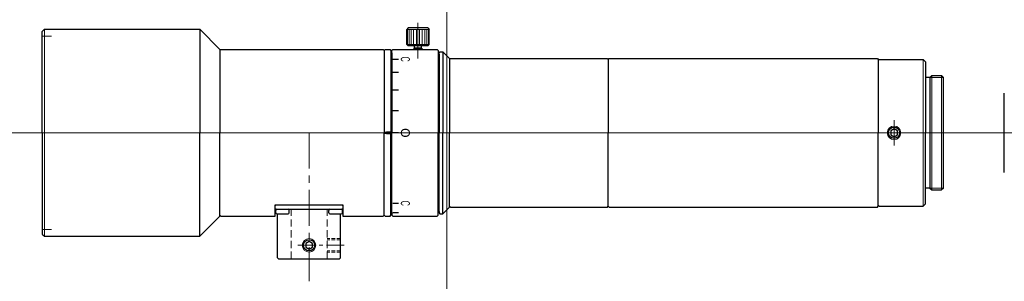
# Model space of a CAD drawing. Header units: millimetres. Extents: x -95 to 124, y 267 to 325.
import ezdxf
from ezdxf.enums import TextEntityAlignment as Align

# ---------------------------------------------------------------- set-up
doc = ezdxf.new("R2010")
doc.units = ezdxf.units.MM
doc.header["$LTSCALE"] = 0.25
doc.linetypes.add('CENTER', pattern=[50.8, 31.75, -6.35, 6.35, -6.35])
doc.linetypes.add('HIDDEN', pattern=[9.525, 6.35, -3.175])
doc.layers.add('00_補助線', color=252, linetype='Continuous', lineweight=0, plot=False)
for name, color, linetype, lineweight in [('01_中心線', 1, 'CENTER', 20), ('03_寸法・文字', 50, 'Continuous', 20), ('外観図', 7, 'Continuous', 30), ('画層1', 7, 'Continuous', 30), ('画層2', 2, 'Continuous', 30), ('画層3', 7, 'Continuous', 30), ('ﾋﾞｽ・ﾈｼﾞ', 7, 'Continuous', 30)]:
    doc.layers.add(name, color=color, linetype=linetype, lineweight=lineweight)
doc.styles.add('VS Standard', font='txt', dxfattribs={"height": 3})

# ---------------------------------------------------------------- blocks, each defined once
blk = doc.blocks.new('HM30##')
at = {"layer": '外観図'}
blk.add_lwpolyline([(-0.75, -0.43), (0, -0.87), (0.75, -0.43), (0.75, 0.43), (0, 0.87), (-0.75, 0.43)], close=True, dxfattribs=at)
at = {"layer": '外観図', "lineweight": 9}
blk.add_circle((0, 0), 1.5, dxfattribs=at)
at = {"layer": '外観図'}
blk.add_circle((0, 0), 1.25, dxfattribs=at)

msp = doc.modelspace()

# ---------------------------------------------------------------- hatches: boundary and pattern name
at = {"layer": '03_寸法・文字'}
h = msp.add_hatch(color=256, dxfattribs=at)
h.dxf.hatch_style = 1
h.paths.add_polyline_path([(-10.72, 316.5), (-10.72, 316.2), (-12.02, 316.2), (-12.02, 316.5)])
h = msp.add_hatch(color=256, dxfattribs=at)
h.dxf.hatch_style = 1
h.paths.add_polyline_path([(-10.72, 313.57), (-10.72, 313.27), (-12.02, 313.27), (-12.02, 313.57)])
h = msp.add_hatch(color=256, dxfattribs=at)
h.dxf.hatch_style = 1
h.paths.add_polyline_path([(-10.72, 309.69), (-10.72, 309.39), (-12.02, 309.39), (-12.02, 309.69)])
h = msp.add_hatch(color=256, dxfattribs=at)
h.dxf.hatch_style = 1
h.paths.add_polyline_path([(-10.72, 305.09), (-10.72, 304.79), (-12.02, 304.79), (-12.02, 305.09)])
h = msp.add_hatch(color=256, dxfattribs=at)
h.dxf.hatch_style = 1
h.paths.add_polyline_path([(-13.92, 300.25), (-13.92, 299.75), (-12.42, 299.75), (-12.42, 300.25)])
h = msp.add_hatch(color=256, dxfattribs=at)
h.dxf.hatch_style = 1
h.paths.add_polyline_path([(-10.72, 300.15), (-10.72, 299.85), (-12.02, 299.85), (-12.02, 300.15)])
h = msp.add_hatch(color=256, dxfattribs=at)
h.dxf.hatch_style = 1
h.paths.add_polyline_path([(-10.72, 284.48), (-10.72, 284.18), (-12.02, 284.18), (-12.02, 284.48)])
h = msp.add_hatch(color=256, dxfattribs=at)
h.dxf.hatch_style = 1
h.paths.add_polyline_path([(-10.72, 282.4), (-10.72, 282.1), (-12.02, 282.1), (-12.02, 282.4)])

# ---------------------------------------------------------------- linework, layer by layer
at = {"layer": '00_補助線', "lineweight": 20}
for p, q in [((-87.82, 321.5), (-89.92, 321.5)), ((-87.82, 278.5), (-89.92, 278.5))]:
    msp.add_line(p, q, dxfattribs=at)
at = {"layer": '00_補助線'}
for p, direction in [((0, 0), (0, 1)), ((0, 300), (1, 0))]:
    msp.add_xline(p, direction, dxfattribs=at)
at = {"layer": '01_中心線'}
for p, q in [((-6.42, 316.5), (-6.42, 325.13)), ((99.38, 297.21), (99.38, 302.79)), ((-94.92, 300), (-14.3, 300)), ((-30.62, 300), (-30.62, 267)), ((123.88, 300), (-7.64, 300))]:
    msp.add_line(p, q, dxfattribs=at)
at = {"layer": '01_中心線', "ltscale": 0.5}
msp.add_line((-33.12, 275), (-22.62, 275), dxfattribs=at)
at = {"layer": '03_寸法・文字'}
for p, q in [((-13.42, 300.25), (-12.42, 300.25)), ((-13.42, 299.75), (-12.42, 299.75))]:
    msp.add_line(p, q, dxfattribs=at)
at = {"layer": '外観図'}
for p, q in [((-8.59, 323.3), (-8.92, 322.98)), ((-8.92, 319.62), (-8.92, 322.98)), ((-4.24, 323.3), (-8.59, 323.3)), ((-4.24, 323.3), (-3.92, 322.98)), ((-3.92, 319.62), (-3.92, 322.98)), ((-8.59, 319.3), (-8.92, 319.62)), ((-4.24, 319.3), (-3.92, 319.62)), ((-4.24, 319.3), (-8.59, 319.3)), ((-7.42, 318.6), (-7.22, 318.8)), ((-7.42, 318.5), (-7.42, 318.6)), ((-7.22, 318.8), (-7.22, 319.3)), ((-5.62, 318.8), (-7.22, 318.8)), ((-5.62, 318.8), (-5.62, 319.3)), ((-5.62, 318.8), (-5.42, 318.6)), ((-5.42, 318.5), (-5.42, 318.6)), ((107.35, 312.3), (106.35, 312.3)), ((107.35, 312.3), (107.75, 312.7)), ((107.35, 312.3), (107.35, 312.3)), ((107.35, 312.3), (107.35, 287.7)), ((107.75, 312.7), (109.95, 312.7)), ((110.35, 312.3), (109.95, 312.7)), ((110.35, 287.7), (110.35, 312.3)), ((107.35, 287.7), (106.35, 287.7)), ((107.35, 287.7), (107.75, 287.3)), ((107.35, 287.7), (107.35, 287.7)), ((107.75, 287.3), (109.95, 287.3)), ((110.35, 287.7), (109.95, 287.3)), ((-38.12, 281.5), (-38.12, 284)), ((-38.12, 284), (-23.12, 284)), ((-38.12, 283.8), (-37.92, 284)), ((-38.12, 283.2), (-37.92, 283)), ((-38.02, 282.25), (-38.02, 282.75)), ((-37.92, 283), (-23.32, 283)), ((-37.77, 283), (-35.27, 283)), ((-35.02, 282.25), (-35.02, 282.75)), ((-26.22, 282.25), (-26.22, 282.75)), ((-25.97, 283), (-23.47, 283)), ((-23.12, 283.8), (-23.32, 284)), ((-23.32, 283), (-23.12, 283.2)), ((-23.22, 282.25), (-23.22, 282.75)), ((-23.12, 284), (-23.12, 281.5)), ((-37.77, 282), (-35.27, 282)), ((-37.62, 272.2), (-37.62, 282)), ((-25.97, 282), (-23.47, 282)), ((-23.62, 272.2), (-23.62, 282)), ((-37.62, 272.2), (-37.42, 272)), ((-23.82, 272), (-23.62, 272.2))]:
    msp.add_line(p, q, dxfattribs=at)
at = {"layer": '外観図', "lineweight": 9}
for p, q in [((-3.92, 322.98), (-8.92, 322.98)), ((-8.73, 322.98), (-8.73, 319.62)), ((-8.4, 322.98), (-8.4, 319.62)), ((-7.94, 322.98), (-7.94, 319.62)), ((-7.38, 322.98), (-7.38, 319.62)), ((-6.75, 322.98), (-6.75, 319.62)), ((-6.09, 322.98), (-6.09, 319.62)), ((-5.46, 322.98), (-5.46, 319.62)), ((-4.9, 322.98), (-4.9, 319.62)), ((-4.44, 322.98), (-4.44, 319.62)), ((-4.11, 322.98), (-4.11, 319.62)), ((-3.92, 319.62), (-8.92, 319.62)), ((-5.42, 318.6), (-7.42, 318.6)), ((105.85, 316.3), (105.85, 300)), ((105.85, 283.7), (105.85, 300))]:
    msp.add_line(p, q, dxfattribs=at)
at = {"layer": '外観図', "lineweight": 20}
for p, q in [((-7.22, 318.5), (-7.22, 318.8)), ((-5.62, 318.5), (-5.62, 318.8)), ((107.35, 312.3), (110.35, 312.3)), ((107.75, 287.3), (107.75, 312.7)), ((109.95, 312.7), (109.95, 287.3)), ((107.35, 287.7), (110.35, 287.7))]:
    msp.add_line(p, q, dxfattribs=at)
at = {"layer": '外観図', "color": 3, "linetype": 'HIDDEN', "lineweight": 20}
for p, q in [((-34.62, 272), (-34.62, 284)), ((-26.62, 272), (-26.62, 284))]:
    msp.add_line(p, q, dxfattribs=at)
at = {"layer": '外観図', "color": 3, "linetype": 'HIDDEN', "lineweight": 20, "ltscale": 0.5}
for p, q in [((-23.62, 276.5), (-26.62, 276.5)), ((-23.62, 276.25), (-26.62, 276.25)), ((-23.62, 273.75), (-26.62, 273.75)), ((-23.62, 273.5), (-26.62, 273.5))]:
    msp.add_line(p, q, dxfattribs=at)
at = {"layer": '外観図'}
msp.add_lwpolyline([(-31.37, 274.57), (-30.62, 274.13), (-29.87, 274.57), (-29.87, 275.43), (-30.62, 275.87), (-31.37, 275.43)], close=True, dxfattribs=at)
at = {"layer": '外観図', "lineweight": 20}
msp.add_circle((-30.62, 275), 1.5, dxfattribs=at)
at = {"layer": '外観図'}
msp.add_circle((-30.62, 275), 1.25, dxfattribs=at)
for centre, start, end in [((-37.77, 282.75), 90, 180), ((-35.27, 282.75), 0, 90), ((-25.97, 282.75), 90, 180), ((-23.47, 282.75), 0, 90), ((-37.77, 282.25), 180, 270), ((-35.27, 282.25), 270, 0), ((-25.97, 282.25), 180, 270), ((-23.47, 282.25), 270, 0)]:
    msp.add_arc(centre, 0.25, start, end, dxfattribs=at)
at = {"layer": '画層1'}
for p, q in [((105.85, 316.3), (106.35, 315.8)), ((106.35, 315.8), (106.35, 300)), ((123.88, 291.2), (123.88, 308.8)), ((106.35, 284.2), (106.35, 300)), ((105.85, 283.7), (106.35, 284.2)), ((-37.42, 272), (-23.82, 272))]:
    msp.add_line(p, q, dxfattribs=at)
at = {"layer": '画層2', "color": 7, "lineweight": 9}
for p in [(-89.42, 323), (-89.42, 277)]:
    msp.add_line(p, (-89.42, 300), dxfattribs=at)
at = {"layer": '画層2', "color": 7}
for p, q in [((-54.92, 323), (-54.92, 300)), ((-50.42, 318.3), (-50.42, 300)), ((-13.92, 318.3), (-13.92, 300)), ((-12.42, 317.6), (-12.42, 300)), ((-12.22, 317.8), (-12.22, 300)), ((-1.92, 317.5), (-1.92, 300)), ((-1.72, 317.5), (-1.72, 300)), ((-0.92, 318), (-0.92, 300)), ((0.58, 316.3), (0.58, 300)), ((35.68, 316.5), (35.88, 316.3)), ((35.88, 316.3), (36.08, 316.5)), ((35.88, 316.3), (35.88, 300)), ((36.08, 316.5), (95.68, 316.5)), ((95.68, 316.5), (95.88, 316.3)), ((95.88, 316.3), (95.88, 316.1)), ((95.88, 316.1), (96.08, 316.3)), ((95.88, 316.1), (95.88, 300)), ((96.08, 316.3), (105.85, 316.3)), ((-54.92, 277), (-54.92, 300)), ((-50.42, 281.7), (-50.42, 300)), ((-13.92, 281.7), (-13.92, 300)), ((-12.42, 282.4), (-12.42, 300)), ((-12.22, 282.2), (-12.22, 300)), ((-1.92, 282.5), (-1.92, 300)), ((-1.72, 282.5), (-1.72, 300)), ((-0.92, 282), (-0.92, 300)), ((0.58, 283.7), (0.58, 300)), ((35.88, 283.7), (35.88, 300)), ((95.88, 283.9), (95.88, 300)), ((35.68, 283.5), (35.88, 283.7)), ((35.88, 283.7), (36.08, 283.5)), ((36.08, 283.5), (95.68, 283.5)), ((95.68, 283.5), (95.88, 283.7)), ((95.88, 283.7), (95.88, 283.9)), ((95.88, 283.9), (96.08, 283.7)), ((96.08, 283.7), (105.85, 283.7))]:
    msp.add_line(p, q, dxfattribs=at)
at = {"layer": '画層3'}
for p, q in [((-89.92, 322.5), (-89.42, 323)), ((-89.92, 300), (-89.92, 322.5)), ((-89.42, 323), (-54.92, 323)), ((-54.92, 323), (-50.42, 318.5)), ((-50.42, 318.5), (-50.42, 318.3)), ((-50.42, 318.3), (-50.22, 318.5)), ((-50.22, 318.5), (-14.12, 318.5)), ((-14.12, 318.5), (-13.92, 318.3)), ((-13.92, 318.3), (-13.72, 318.5)), ((-13.72, 318.5), (-12.62, 318.5)), ((-12.62, 318.5), (-12.42, 318.3)), ((-12.42, 318.3), (-12.42, 317.6)), ((-12.42, 317.6), (-12.22, 317.8)), ((-12.22, 318.3), (-12.02, 318.5)), ((-12.22, 317.8), (-12.22, 318.3)), ((-12.02, 318.5), (-2.12, 318.5)), ((-2.12, 318.5), (-1.92, 318.3)), ((-1.92, 318.3), (-1.92, 317.5)), ((-1.92, 317.5), (-1.72, 317.5)), ((-1.72, 317.8), (-1.52, 318)), ((-1.72, 317.5), (-1.72, 317.8)), ((-1.52, 318), (-0.92, 318)), ((-0.92, 318), (0.58, 316.5)), ((0.58, 316.5), (0.58, 316.3)), ((0.58, 316.3), (0.78, 316.5)), ((0.78, 316.5), (35.68, 316.5)), ((-89.92, 300), (-89.92, 277.5)), ((-12.42, 281.7), (-12.42, 282.4)), ((-12.42, 282.4), (-12.22, 282.2)), ((-1.92, 281.7), (-1.92, 282.5)), ((-1.92, 282.5), (-1.72, 282.5)), ((-1.72, 282.5), (-1.72, 282.2)), ((-0.92, 282), (0.58, 283.5)), ((0.58, 283.5), (0.58, 283.7)), ((0.58, 283.7), (0.78, 283.5)), ((0.78, 283.5), (35.68, 283.5)), ((-54.92, 277), (-50.42, 281.5)), ((-50.42, 281.5), (-50.42, 281.7)), ((-50.42, 281.7), (-50.22, 281.5)), ((-50.22, 281.5), (-38.12, 281.5)), ((-23.12, 281.5), (-14.12, 281.5)), ((-14.12, 281.5), (-13.92, 281.7)), ((-13.92, 281.7), (-13.72, 281.5)), ((-13.72, 281.5), (-12.62, 281.5)), ((-12.62, 281.5), (-12.42, 281.7)), ((-12.22, 282.2), (-12.22, 281.7)), ((-12.22, 281.7), (-12.02, 281.5)), ((-12.02, 281.5), (-2.12, 281.5)), ((-2.12, 281.5), (-1.92, 281.7)), ((-1.72, 282.2), (-1.52, 282)), ((-1.52, 282), (-0.92, 282)), ((-89.92, 277.5), (-89.42, 277)), ((-89.42, 277), (-54.92, 277))]:
    msp.add_line(p, q, dxfattribs=at)

# ---------------------------------------------------------------- block references
at = {"layer": 'ﾋﾞｽ・ﾈｼﾞ'}
msp.add_blockref('HM30##', (99.38, 300), dxfattribs=at)

# ---------------------------------------------------------------- texts
at = {"layer": '03_寸法・文字', "style": 'VS Standard'}
for width, p in [(0.47, (-8.22, 316.37)), (0.53, (-8.22, 284.35))]:
    msp.add_text('C', height=2, rotation=270, dxfattribs=dict(at, width=width)).set_placement(p, align=Align.TOP_CENTER)
msp.add_text('O', height=2, rotation=270, dxfattribs=at).set_placement((-8.22, 299.99), align=Align.TOP_CENTER)

doc.saveas('drawing.dxf')
